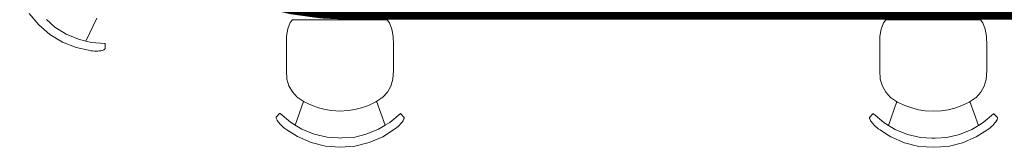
# Model space of a CAD drawing. Header units: millimetres. Extents: x -750 to 72845, y -24282 to 18874.
# Tile 61 of 154: x 55310 to 58513, y 5818 to 6233. Entities that reach past the tile are written whole.
import ezdxf

# ---------------------------------------------------------------- set-up
doc = ezdxf.new("R2010")
doc.units = ezdxf.units.MM
doc.header["$MEASUREMENT"] = 0
doc.linetypes.add('DASHED', pattern=[19.05, 12.7, -6.35])
doc.layers.add('E Floor Lighting', color=5, linetype='DASHED')
doc.layers.add('IRISH HOUSE_HYD AIRPORT_DRAINAGE LAYOUT 1$0$GREY SCALE', color=8, linetype='Continuous')
doc.layers.add('IRISH HOUSE_HYD AIRPORT_DRAINAGE LAYOUT 1$0$GREYSCALE', color=8, linetype='Continuous', lineweight=0)
doc.layers.add('M-MEP-ELPR-EQUIP', color=6, linetype='Continuous', lineweight=20)

# ---------------------------------------------------------------- blocks, each defined once
blk = doc.blocks.new('IRISH HOUSE_HYD AIRPORT_DRAINAGE LAYOUT 1$0$FLOOR PLAN')
at = {"layer": 'IRISH HOUSE_HYD AIRPORT_DRAINAGE LAYOUT 1$0$GREYSCALE', "color": 8, "lineweight": 0}
for p, q in [((5371.9, 6216.7), (5340.2, 6252.7)), ((5371.9, 6216.7), (5407.8, 6184.8)), ((5424.6, 6208.8), (5397, 6233.6)), ((5561, 6238.2), (5525.5, 6163.6)), ((6189.7, 6223.5), (6182, 6203.2)), ((6197, 6232.9), (6189.7, 6223.5)), ((6505.7, 6232.9), (6197, 6232.9)), ((6505.7, 6232.9), (6513.3, 6223)), ((6513.3, 6223), (6521.1, 6202.7)), ((8120.3, 6222.8), (8112.6, 6202.5)), ((8127.6, 6232.3), (8120.3, 6222.8)), ((8436.2, 6232.3), (8127.6, 6232.3)), ((8128.1, 6232.9), (8127.8, 6232.6)), ((8435.7, 6232.9), (8436, 6232.6)), ((8436.2, 6232.3), (8443.8, 6222.4)), ((8443.8, 6222.4), (8451.6, 6202.1)), ((5449.1, 6160.1), (5407.8, 6184.8)), ((5461.2, 6186.3), (5424.6, 6208.8)), ((5501, 6169.6), (5461.2, 6186.3)), ((6182, 6203.2), (6178.2, 6180)), ((6521.1, 6202.7), (6525, 6179.5)), ((8112.6, 6202.5), (8108.7, 6179.3)), ((8451.6, 6202.1), (8455.5, 6178.9)), ((5494, 6142.4), (5449.1, 6160.1)), ((5525.5, 6163.6), (5501, 6169.6)), ((5543, 6159.3), (5525.5, 6163.6)), ((5586.3, 6155.5), (5543, 6159.3)), ((5587.2, 6155.2), (5586.3, 6155.5)), ((5587.9, 6154.5), (5587.2, 6155.2)), ((5588.1, 6153.5), (5587.6, 6139.1)), ((5588.1, 6153.5), (5587.9, 6154.5)), ((6178.2, 6180), (6177.4, 6151.7)), ((6177.4, 6151.7), (6177.4, 6120.3)), ((6525, 6179.5), (6525.9, 6151.2)), ((6525.9, 6151.2), (6525.9, 6119.9)), ((8108.7, 6179.3), (8107.9, 6151)), ((8107.9, 6151), (8108, 6119.7)), ((8455.5, 6178.9), (8456.4, 6150.6)), ((5534.1, 6133.7), (5494, 6142.4)), ((5541.4, 6132.1), (5534.1, 6133.7)), ((5541.4, 6132.1), (5547.1, 6131.5)), ((5552.9, 6131.1), (5547.1, 6131.5)), ((5558.5, 6131), (5552.9, 6131.1)), ((5563.9, 6131.2), (5558.5, 6131)), ((5568.9, 6131.6), (5563.9, 6131.2)), ((5573.4, 6132.2), (5568.9, 6131.6)), ((5574.1, 6132.3), (5573.4, 6132.2)), ((5577.2, 6132.9), (5574.1, 6132.3)), ((5577.2, 6132.9), (5578, 6133.1)), ((5581.2, 6133.9), (5578, 6133.1)), ((5583.5, 6134.9), (5581.2, 6133.9)), ((5585, 6135.9), (5583.5, 6134.9)), ((5585.7, 6136.6), (5585, 6135.9)), ((5587.3, 6138.2), (5585.7, 6136.6)), ((5587.6, 6139.1), (5587.3, 6138.2)), ((6177.4, 6120.3), (6177.4, 6119.9)), ((6177.5, 6068.4), (6177.4, 6119.9)), ((6525.9, 6119.9), (6525.9, 6119.5)), ((6525.9, 6119.5), (6525.9, 6092.9)), ((8108, 6119.7), (8108, 6119.3)), ((8108, 6067.8), (8108, 6119.3)), ((8456.4, 6150.6), (8456.4, 6119.3)), ((8456.4, 6119.3), (8456.4, 6118.8)), ((8456.4, 6118.8), (8456.5, 6092.3)), ((6525.9, 6092.9), (6525.9, 6092.7)), ((6526, 6068), (6525.9, 6092.7)), ((8456.5, 6092.3), (8456.5, 6092.1)), ((8456.5, 6067.4), (8456.5, 6092.1)), ((6177.5, 6068.4), (6179.3, 6039.8)), ((6526, 6068), (6524.3, 6039.3)), ((8108, 6067.8), (8109.8, 6039.2)), ((8456.5, 6067.4), (8454.8, 6038.7)), ((6179.3, 6039.8), (6186, 6017.5)), ((6524.3, 6039.3), (6517.6, 6017.1)), ((8109.8, 6039.2), (8116.5, 6016.9)), ((8454.8, 6038.7), (8448.1, 6016.5)), ((6186, 6017.5), (6197, 5998)), ((6197, 5998), (6212.7, 5981)), ((6506.6, 5997.6), (6491, 5980.6)), ((6517.6, 6017.1), (6506.6, 5997.6)), ((8116.5, 6016.9), (8127.5, 5997.4)), ((8127.5, 5997.4), (8143.2, 5980.3)), ((8437.2, 5997), (8421.5, 5980)), ((8448.1, 6016.5), (8437.2, 5997)), ((6233.4, 5967.4), (6206.2, 5890.2)), ((6212.7, 5981), (6235.6, 5966)), ((6235.6, 5966), (6259.2, 5954.7)), ((6444.6, 5954.5), (6468.1, 5965.7)), ((6468.1, 5965.7), (6491, 5980.6)), ((6471.1, 5967.6), (6498.7, 5889.8)), ((8163.9, 5966.8), (8136.8, 5889.5)), ((8143.2, 5980.3), (8166.2, 5965.3)), ((8166.2, 5965.3), (8189.7, 5954.1)), ((8375.1, 5953.9), (8398.6, 5965)), ((8398.6, 5965), (8421.5, 5980)), ((8401.6, 5967), (8429.2, 5889.1)), ((6154.8, 5927.5), (6145, 5916.9)), ((6154.8, 5927.5), (6155.6, 5928)), ((6155.6, 5928), (6156.6, 5928)), ((6156.6, 5928), (6157.5, 5927.5)), ((6157.5, 5927.5), (6190.8, 5899.5)), ((6259.2, 5954.7), (6281.8, 5946.6)), ((6281.8, 5946.6), (6303.9, 5940.9)), ((6303.9, 5940.9), (6325.3, 5937.4)), ((6325.3, 5937.4), (6351.9, 5935.9)), ((6351.9, 5935.9), (6378.5, 5937.4)), ((6378.5, 5937.4), (6399.9, 5940.8)), ((6399.9, 5940.8), (6422, 5946.4)), ((6422, 5946.4), (6444.6, 5954.5)), ((6547.4, 5927), (6514.1, 5899.1)), ((6548.3, 5927.5), (6547.4, 5927)), ((6549.2, 5927.5), (6548.3, 5927.5)), ((6550.1, 5926.9), (6549.2, 5927.5)), ((6550.1, 5926.9), (6559.9, 5916.4)), ((8085.3, 5926.8), (8075.5, 5916.3)), ((8085.3, 5926.8), (8086.2, 5927.3)), ((8086.2, 5927.3), (8087.1, 5927.4)), ((8087.1, 5927.4), (8088, 5926.9)), ((8088, 5926.9), (8121.3, 5898.9)), ((8189.7, 5954.1), (8212.3, 5946)), ((8212.3, 5946), (8234.4, 5940.2)), ((8234.4, 5940.2), (8255.8, 5936.8)), ((8255.8, 5936.8), (8282.4, 5935.3)), ((8282.4, 5935.3), (8309, 5936.7)), ((8309, 5936.7), (8330.4, 5940.1)), ((8330.4, 5940.1), (8352.5, 5945.8)), ((8352.5, 5945.8), (8375.1, 5953.9)), ((8478.8, 5926.9), (8477.9, 5926.4)), ((8479.8, 5926.8), (8478.8, 5926.9)), ((8480.6, 5926.3), (8479.8, 5926.8)), ((6145, 5916.9), (6144.5, 5916)), ((6144.5, 5916), (6144.5, 5913.8)), ((6144.5, 5913.8), (6144.5, 5912.8)), ((6144.5, 5912.8), (6144.9, 5911)), ((6144.9, 5911), (6145.9, 5908.7)), ((6145.9, 5908.7), (6147.5, 5905.8)), ((6148, 5905.2), (6147.5, 5905.8)), ((6148, 5905.2), (6149.7, 5902.6)), ((6149.7, 5902.6), (6150.2, 5901.9)), ((6150.2, 5901.9), (6152.9, 5898.3)), ((6152.9, 5898.3), (6156.2, 5894.5)), ((6190.8, 5899.5), (6206.2, 5890.2)), ((6514.1, 5899.1), (6498.7, 5889.8)), ((6552, 5897.8), (6548.8, 5894)), ((6554.8, 5901.4), (6552, 5897.8)), ((6555.2, 5902.1), (6554.8, 5901.4)), ((6557, 5904.6), (6555.2, 5902.1)), ((6557, 5904.6), (6557.4, 5905.3)), ((6559, 5908.2), (6557.4, 5905.3)), ((6560, 5910.5), (6559, 5908.2)), ((6559.9, 5916.4), (6560.4, 5915.5)), ((6560.4, 5912.2), (6560, 5910.5)), ((6560.4, 5915.5), (6560.4, 5913.2)), ((6560.4, 5913.2), (6560.4, 5912.2)), ((8075.5, 5916.3), (8075, 5915.4)), ((8075, 5915.4), (8075, 5913.1)), ((8075, 5913.1), (8075.1, 5912.1)), ((8075.1, 5912.1), (8075.4, 5910.4)), ((8075.4, 5910.4), (8076.4, 5908.1)), ((8076.4, 5908.1), (8078, 5905.2)), ((8078.5, 5904.5), (8078, 5905.2)), ((8078.5, 5904.5), (8080.3, 5901.9)), ((8080.3, 5901.9), (8080.7, 5901.3)), ((8080.7, 5901.3), (8083.5, 5897.7)), ((8083.5, 5897.7), (8086.7, 5893.9)), ((8121.3, 5898.9), (8136.8, 5889.5)), ((8444.6, 5898.5), (8429.2, 5889.1)), ((8477.9, 5926.4), (8444.6, 5898.5)), ((8482.5, 5897.2), (8479.3, 5893.4)), ((8480.6, 5926.3), (8490.4, 5915.8)), ((8485.3, 5900.8), (8482.5, 5897.2)), ((8485.7, 5901.4), (8485.3, 5900.8)), ((8487.5, 5904), (8485.7, 5901.4)), ((8487.5, 5904), (8487.9, 5904.7)), ((8489.6, 5907.5), (8487.9, 5904.7)), ((8490.6, 5909.9), (8489.6, 5907.5)), ((8490.4, 5915.8), (8490.9, 5914.9)), ((8490.9, 5911.6), (8490.6, 5909.9)), ((8490.9, 5914.9), (8490.9, 5912.6)), ((8490.9, 5912.6), (8490.9, 5911.6)), ((6156.2, 5894.5), (6159.9, 5890.6)), ((6159.9, 5890.6), (6164, 5886.7)), ((6164, 5886.7), (6168.3, 5882.8)), ((6172.8, 5879.2), (6168.3, 5882.8)), ((6172.8, 5879.2), (6179, 5875.2)), ((6179, 5875.2), (6196.7, 5863.7)), ((6196.7, 5863.7), (6213.6, 5852.9)), ((6206.2, 5890.2), (6227.9, 5877.1)), ((6227.9, 5877.1), (6267.8, 5860.6)), ((6477.1, 5876.7), (6437.2, 5860.4)), ((6498.7, 5889.8), (6477.1, 5876.7)), ((6525.9, 5874.7), (6491.4, 5852.5)), ((6532.2, 5878.7), (6525.9, 5874.7)), ((6532.2, 5878.7), (6536.7, 5882.3)), ((6541, 5886.2), (6536.7, 5882.3)), ((6545.1, 5890.1), (6541, 5886.2)), ((6548.8, 5894), (6545.1, 5890.1)), ((8086.7, 5893.9), (8090.4, 5890)), ((8090.4, 5890), (8094.5, 5886)), ((8094.5, 5886), (8098.8, 5882.2)), ((8103.3, 5878.6), (8098.8, 5882.2)), ((8103.3, 5878.6), (8109.5, 5874.6)), ((8109.5, 5874.6), (8127.3, 5863.1)), ((8127.3, 5863.1), (8144.1, 5852.2)), ((8136.8, 5889.5), (8158.4, 5876.4)), ((8158.4, 5876.4), (8198.4, 5860)), ((8407.6, 5876.1), (8367.7, 5859.7)), ((8429.2, 5889.1), (8407.6, 5876.1)), ((8456.5, 5874.1), (8422, 5851.9)), ((8462.7, 5878.1), (8456.5, 5874.1)), ((8462.7, 5878.1), (8467.2, 5881.7)), ((8471.5, 5885.5), (8467.2, 5881.7)), ((8475.6, 5889.5), (8471.5, 5885.5)), ((8479.3, 5893.4), (8475.6, 5889.5)), ((6213.6, 5852.9), (6257.9, 5833.5)), ((6257.9, 5833.5), (6304.6, 5821.7)), ((6267.8, 5860.6), (6309.7, 5850.6)), ((6309.7, 5850.6), (6346.7, 5848.5)), ((6346.7, 5848.5), (6347.5, 5848.4)), ((6347.5, 5848.4), (6352.5, 5848.1)), ((6357.5, 5848.4), (6352.5, 5848.1)), ((6358.3, 5848.5), (6357.5, 5848.4)), ((6395.4, 5850.4), (6358.3, 5848.5)), ((6437.2, 5860.4), (6395.4, 5850.4)), ((6447.2, 5833.3), (6400.5, 5821.6)), ((6491.4, 5852.5), (6447.2, 5833.3)), ((8144.1, 5852.2), (8188.5, 5832.9)), ((8188.5, 5832.9), (8235.2, 5821.1)), ((8198.4, 5860), (8240.2, 5849.9)), ((8240.2, 5849.9), (8277.3, 5847.8)), ((8277.3, 5847.8), (8278.1, 5847.8)), ((8278.1, 5847.8), (8283.1, 5847.5)), ((8288, 5847.8), (8283.1, 5847.5)), ((8288.9, 5847.8), (8288, 5847.8)), ((8325.9, 5849.8), (8288.9, 5847.8)), ((8367.7, 5859.7), (8325.9, 5849.8)), ((8377.7, 5832.7), (8331, 5821)), ((8422, 5851.9), (8377.7, 5832.7)), ((6352.6, 5818.7), (6304.6, 5821.7)), ((6352.6, 5818.7), (6400.5, 5821.6)), ((8283.1, 5818.1), (8235.2, 5821.1)), ((8283.1, 5818.1), (8331, 5821))]:
    blk.add_line(p, q, dxfattribs=at)
blk = doc.blocks.new('IRISH HOUSE_HYD AIRPORT_DRAINAGE LAYOUT 1')
at = {"layer": 'IRISH HOUSE_HYD AIRPORT_DRAINAGE LAYOUT 1$0$GREY SCALE'}
blk.add_blockref('IRISH HOUSE_HYD AIRPORT_DRAINAGE LAYOUT 1$0$FLOOR PLAN', (0, 0), dxfattribs=at)

msp = doc.modelspace()

# ---------------------------------------------------------------- linework, layer by layer
at = {"layer": 'E Floor Lighting', "color": 5, "linetype": 'Continuous', "const_width": 25.4}
msp.add_lwpolyline([(57303.7, 12178.1), (56389.3, 12178.1, 0.414214), (55322.5, 11111.3), (55322.5, 7312.2, 0.414214), (56389.3, 6245.4), (61766.3, 6245.4)], format="xyb", dxfattribs=at)

# ---------------------------------------------------------------- block references
at = {"layer": 'M-MEP-ELPR-EQUIP'}
msp.add_blockref('IRISH HOUSE_HYD AIRPORT_DRAINAGE LAYOUT 1', (50000, 0), dxfattribs=at)

doc.saveas('drawing.dxf')
